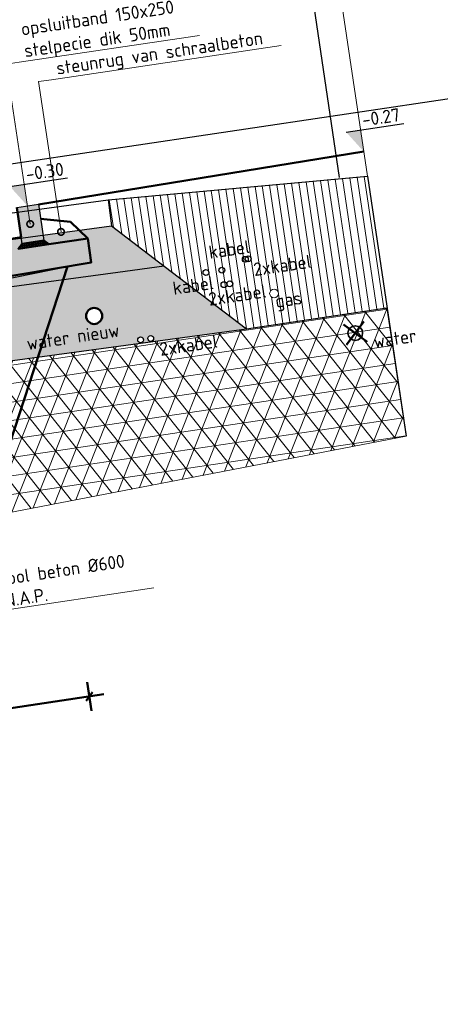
# Model space of a CAD drawing. Header units: metres. Extents: x 0 to 269924, y 0 to 933292.
# Tile 41 of 247: x 133871.06 to 133873.93, y 465828.85 to 465835.58. Entities that reach past the tile are written whole.
import ezdxf
from ezdxf import colors
from ezdxf.entities.mleader import LeaderData, LeaderLine
from ezdxf.lldxf.tags import DXFTag
from ezdxf.math import Vec2, Vec3

# ---------------------------------------------------------------- set-up
doc = ezdxf.new("R2010")
doc.units = ezdxf.units.M
doc.linetypes.add('AL-NAP_LIJN', pattern=[15.25, 12, -1.5, 0.25, -1.5])
doc.linetypes.add('XX-AFBREEK', pattern=[7, 4, -1, 1, -1])
for name, color, linetype, lineweight, true_color in [('B-OI-KL-GAS_LD-G', 40, 'KL-GAS-LD-N', 18, 0xffbf00), ('B-WE-OG-TERREIN_ERF-SD', 150, 'Continuous', 25, 0x007fff), ('N-WE-KL-WATER-GD', 5, 'KL-WATER-N', 50, 0x0000ff), ('V-OI-KL-WATER-G', 5, 'KL-WATER-V', 35, 0x0000ff), ('V-WE-KL-WATER-GD', 5, 'KL-WATER-V', 50, 0x0000ff)]:
    doc.layers.add(name, color=color, linetype=linetype, lineweight=lineweight, true_color=true_color)
for name, color, linetype, lineweight in [('B-WE-GW-AFBREEKLIJN-GD', 7, 'XX-AFBREEK', 25), ('B-WE-GW-GROND-AD-50', 253, 'Continuous', 18), ('B-WE-IE-TERREINAFSCHEIDING_NATUURLIJK_HAAG-G', 60, 'IE-TERREINAFSCHEIDING-NATUURLIJK-HAAG', 18), ('B-WE-KL-T18', 10, 'Continuous', 18), ('B-WE-MO-BODEM-AD-50', 253, 'Continuous', 18), ('B-WE-VH-VERHARDING-GD', 253, 'Continuous', 25), ('B-WE-VH-VERHARDING_FUNDERING-AD-50', 253, 'Continuous', 18), ('N-WE-GR-GROENSTROOK-GD', 90, 'Continuous', 50), ('N-WE-GW-SLEUF-GD', 90, 'Continuous', 50), ('N-WE-KL-ET_LS_OV_LICHTMAST-S', 190, 'Continuous', 25), ('N-WE-RI-T18', 10, 'Continuous', 18), ('N-WE-VH-KANTOPSLUITING_OPSLUITBAND-SD', 150, 'Continuous', 25), ('N-WE-VH-VERHARDING-GD', 7, 'Continuous', 50), ('N-WE-VH-VERHARDING-T18', 10, 'Continuous', 18), ('X-XX-AL-NAP-GD', 7, 'AL-NAP_LIJN', 25), ('X-XX-AL-PEILMAAT-SD', 7, 'Continuous', 25)]:
    doc.layers.add(name, color=color, linetype=linetype, lineweight=lineweight)
doc.layers.add('X-XX-AL-HULPLIJN-G', color=30, linetype='Continuous', lineweight=18, plot=False)
doc.layers.add('X-XX-AL-HULPLIJN-GD', color=30, linetype='Continuous', lineweight=25, plot=False)
doc.styles.add('NLCS-ISO', font='NLCS-ISO.ttf')
doc.styles.add('NLCS-ISO-M200-T18', font='NLCS-ISO.ttf', dxfattribs={"height": 0.36})
doc.styles.add('NLCS-ISO-M50-T18', font='NLCS-ISO.ttf', dxfattribs={"height": 0.09})
doc.styles.get("Standard").update_dxf_attribs({"font": 'romand.shx'})
doc.linetypes.add('IE-TERREINAFSCHEIDING-NATUURLIJK-HAAG', pattern='A,7,-1.5,[67,NLCS.SHX,S=0.75,R=45,X=0,Y=0],-1.5', length=10)
tags = doc.linetypes.add('KL-GAS-LD-N', pattern='A,4,-1,[69,NLCS.SHX,S=0.5,R=0,X=0,Y=0],-1,4,-1,["L",Standard,S=1,R=0,X=0.25,Y=-0.5],-2', length=13).pattern_tags.tags
tags[18] = DXFTag(74, 10)
doc.linetypes.add('KL-WATER-N', pattern='A,7,-0.5,[168,NLCS.SHX,S=0.75,R=0,X=0.75,Y=0],-2', length=9.5)
doc.linetypes.add('KL-WATER-V', pattern='A,3.5,[24,NLCS.SHX,S=0.5,R=0,X=0,Y=0],3.5,-0.5,[168,NLCS.SHX,S=0.75,R=0,X=0.75,Y=0],-2', length=9.5)
doc.dimstyles.new('NLCS-M50-T18-SCHRAP_L2_H2', dxfattribs={"dimscale": 0.05, "dimtxt": 2.5, "dimasz": 1.008, "dimexe": 2, "dimexo": 2, "dimgap": 0.7, "dimtad": 1, "dimzin": 0, "dimdsep": 46, "dimtxsty": 'NLCS-ISO-M50-T18', "dimblk": 'OBLIQUE', "dimcen": 0, "dimdle": 2, "dimclrd": 256, "dimclre": 256, "dimclrt": 10, "dimazin": 0, "dimtfac": 1, "dimtdec": 3, "dimtofl": 0, "dimtmove": 0, "dimatfit": 3, "dimldrblk": 'OBLIQUE', "dimfxl": 2, "dimfxlon": 1, "dimtfillclr": 256, "dimtolj": 1, "dimtzin": 0, "dimlwd": -1, "dimlwe": -1, "dimarcsym": 0})

# ---------------------------------------------------------------- blocks, each defined once
blk = doc.blocks.new('SOG-ERFGRENS_RECHTS-D')
for p, q in [((0.433, 3.25), (0, 3.5)), ((0, 3), (0, 3.5)), ((0.433, 3.25), (0, 3)), ((0, 0), (0, 3))]:
    blk.add_line(p, q)
blk = doc.blocks.new('PROFIEL 7')
at = {"layer": 'B-WE-GW-GROND-AD-50'}
h = blk.add_hatch(dxfattribs=at)
h.set_pattern_fill('AGW-GROND_TEELAARDE-SO', color=256, scale=0.05, angle=-8.45277, pattern_type=2)
h.set_pattern_definition([(90, (831.99881, -458.69471), (-0.05, 3e-17), [])])
h.paths.add_polyline_path([(13.8888, -0.44), (12.1088, -0.34), (12.1065, -0.52), (12.4223, -0.8441), (12.9158, -1.3505), (13.8888, -1.3505)])
h.paths.add_polyline_path([(13.1088, -1.14, -1), (13.1688, -1.14, -1)], flags=16)
at = {"layer": 'B-WE-MO-BODEM-AD-50'}
h = blk.add_hatch(dxfattribs=at)
h.set_pattern_fill('AMO-BODEM_ZAND-SO', color=256, scale=0.05, pattern_type=2)
h.set_pattern_definition([(37.5, (-134511.848486, -466584.871335), (-0.003149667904, 0.096341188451), [0, -0.076, 0, -0.085, 0, -0.08125]), (7.5, (-134511.84849, -466584.87134), (0.088488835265, 0.14110730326), [0, -0.041, 0, -0.0685, 0, -0.02625]), (327.5, (-134511.90999, -466584.871335), (0.155707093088, 0.000282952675), [0, -0.025, 0, -0.09, 0, -0.1175]), (317.5, (-134511.90999, -466584.87134), (0.15030633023, 0.043883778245), [0, -0.0125, 0, -0.059, 0, -0.0675])])
h.paths.add_polyline_path([(12.4223, -0.8441), (12.1023, -0.84), (9.0186, -0.8), (5.9348, -0.84), (5.6149, -0.8441), (5.1214, -1.3505), (9.0186, -1.3001), (12.1885, -1.34, -0.410428), (12.1688, -1.32, -1), (12.2088, -1.32, -0.41801), (12.1885, -1.34), (12.2585, -1.34, -0.409979), (12.2388, -1.32, -1), (12.2788, -1.32, -0.41801), (12.2585, -1.34), (12.9158, -1.3505)])
h.paths.add_polyline_path([(5.8384, -0.93, -1), (5.8784, -0.93, -1)], flags=16)
h.paths.add_polyline_path([(11.9534, -1.1112, -1), (11.8434, -1.1112, -1)], flags=16)
h = blk.add_hatch(dxfattribs=at)
h.set_pattern_fill('AVH-FUNDERING_EPS-SO', color=256, scale=0.025, angle=-8.45277, pattern_type=2)
h.set_pattern_definition([(360, (831.99881, -458.69471), (7e-17, 0.125), []), (60, (831.99881, -458.69471), (-0.108253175, 0.0625), []), (120, (831.99881, -458.69471), (-0.108253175, -0.0625), [])])
h.paths.add_polyline_path([(5.1384, -1.3503), (5.1384, -2.2546), (6.677, -2.1874), (8.6829, -2.4602), (13.8888, -2.2372), (13.8888, -1.3505), (12.9158, -1.3505), (9.0186, -1.3001)])
at = {"layer": 'B-WE-VH-VERHARDING_FUNDERING-AD-50'}
h = blk.add_hatch(dxfattribs=at)
h.set_pattern_fill('AVH-FUNDERING_02-SO', color=256, scale=0.25, pattern_type=2)
h.set_pattern_definition([(360, (-1152.4806, -53.33834), (0.25, 0.25), [0.03125, -0.21875]), (90, (-1152.4806, -53.33834), (-0.25, 0.25), [0.03125, -0.21875]), (135, (-1152.44935, -53.33834), (-0.25, 3e-12), [0.044194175, -0.309359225]), (360, (-1152.44935, -53.19772), (0.25, 0.25), [0.03125, -0.21875]), (45, (-1152.43373, -53.21334), (3e-12, 0.25), [0.022097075, -0.3314563]), (135, (-1152.43373, -53.21334), (-0.25, 3e-12), [0.022097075, -0.3314563]), (360, (-1152.3556, -53.13522), (0.25, 0.25), [0.044194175, -0.205805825]), (45, (-1152.3556, -53.13522), (3e-12, 0.25), [0.03125, -0.3223034]), (135, (-1152.31141, -53.13522), (-0.25, 3e-12), [0.03125, -0.3223034]), (90, (-1152.30873, -53.27584), (-0.25, 0.25), [0.03125, -0.21875]), (45, (-1152.30873, -53.27584), (3e-12, 0.25), [0.022097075, -0.3314563]), (135, (-1152.2931, -53.26022), (-0.25, 3e-12), [0.022097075, -0.3314563]), (360, (-1152.44935, -53.27584), (0.25, 0.25), [0.015625, -0.209375]), (360, (-1152.26185, -53.21334), (0.25, 0.25), [0.015625, -0.209375]), (90, (-1152.33998, -53.1821), (-0.25, 0.25), [0.015625, -0.209375]), (135, (-1152.30873, -53.32272), (-0.25, 3e-12), [0.022097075, -0.3314563]), (135, (-1152.4181, -53.15084), (-0.25, 3e-12), [0.022097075, -0.3314563]), (45, (-1152.36342, -53.25631), (3e-12, 0.25), [0.022097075, -0.3314563]), (90, (-1152.39467, -53.3071), (-0.25, 0.25), [0.00390625, -0.24609375]), (90, (-1152.38295, -53.20162), (-0.25, 0.25), [0.00390625, -0.24609375]), (90, (-1152.26576, -53.15865), (-0.25, 0.25), [0.00390625, -0.24609375]), (90, (-1152.26185, -53.29147), (-0.25, 0.25), [0.00390625, -0.24609375])])
h.paths.add_polyline_path([(12.1023, -0.84), (9.0186, -0.8), (5.9348, -0.84), (5.6149, -0.8441), (5.9307, -0.52), (9.0186, -0.48), (12.1065, -0.52), (12.4223, -0.8441)])
for centre in [(12.9788, -0.88), (12.9988, -0.88), (12.6988, -0.93), (12.8088, -0.93), (12.8088, -1.03), (12.8488, -1.03), (12.1888, -1.32), (12.2588, -1.32)]:
    blk.add_circle(centre, 0.02)
at = {"layer": 'B-OI-KL-GAS_LD-G'}
blk.add_circle((13.1388, -1.14), 0.03, dxfattribs=at)
at = {"layer": 'B-WE-GW-AFBREEKLIJN-GD'}
blk.add_lwpolyline([(13.8888, -0.44), (13.8888, -2.2372)], dxfattribs=at)
at = {"layer": 'B-WE-IE-TERREINAFSCHEIDING_NATUURLIJK_HAAG-G'}
blk.add_lwpolyline([(13.8888, -0.44), (13.8888, 1.66)], dxfattribs=at)
at = {"layer": 'B-WE-VH-VERHARDING-GD'}
for points in [[(5.9284, -0.34), (9.0186, -0.3), (12.1088, -0.34)], [(12.1088, -0.34), (12.1065, -0.52)], [(12.1088, -0.34), (13.8888, -0.44)], [(12.4223, -0.8441), (12.9158, -1.3505), (13.8888, -1.3505)], [(5.1214, -1.3505), (9.0186, -1.3001), (12.9158, -1.3505)]]:
    blk.add_lwpolyline(points, dxfattribs=at)
blk.add_lwpolyline([(12.1023, -0.84), (9.0186, -0.8), (5.9348, -0.84), (5.6149, -0.8441), (5.9307, -0.52), (9.0186, -0.48), (12.1065, -0.52), (12.4223, -0.8441)], close=True, dxfattribs=at)
at = {"layer": 'N-WE-KL-WATER-GD'}
blk.add_circle((11.8984, -1.1112), 0.055, dxfattribs=at)
at = {"layer": 'V-OI-KL-WATER-G'}
blk.add_circle((13.6488, -1.49), 0.05, dxfattribs=at)
at = {"layer": 'V-WE-KL-WATER-GD'}
for points in [[(13.5781, -1.5607), (13.7195, -1.4193)], [(13.7195, -1.5607), (13.5781, -1.4193)]]:
    blk.add_lwpolyline(points, dxfattribs=at)
at = {"layer": 'X-XX-AL-HULPLIJN-G'}
blk.add_lwpolyline([(5.1384, -2.2546), (6.677, -2.1874), (8.6829, -2.4602), (13.8888, -2.2372), (13.8888, -1.3505)], dxfattribs=at)
at = {"layer": 'X-XX-AL-NAP-GD'}
blk.add_lwpolyline([(20.234, 0), (0, 0)], dxfattribs=at)
at = {"layer": 'B-WE-OG-TERREIN_ERF-SD'}
blk.add_blockref('SOG-ERFGRENS_RECHTS-D', (13.6984, -0.4224), dxfattribs=at)
at = {"layer": 'B-WE-KL-T18', "char_height": 0.09, "attachment_point": 3, "style": 'NLCS-ISO-M50-T18'}
for s, insert in [('kabel', (13.0203, -0.7513)), ('2xkabel', (13.4225, -0.9133)), ('kabel', (12.7402, -0.9589)), ('2xkabel', (13.0881, -1.0688)), ('water nieuw', (12.0541, -1.1858)), ('gas', (13.3213, -1.1496)), ('2xkabel', (12.7074, -1.3581)), ('water', (14.0596, -1.521))]:
    blk.add_mtext_dynamic_manual_height_columns(s, width=1.034148, gutter_width=12.5, heights=[0], dxfattribs=dict(at, insert=insert))
blk = doc.blocks.new('_DotSmall')
at = {"color": 0, "linetype": 'ByBlock', "const_width": 0.5}
blk.add_lwpolyline([(-0.0625, 0, 1), (0.0625, 0, 1)], format="xyb", close=True, dxfattribs=at)
blk = doc.blocks.new('*U405')
blk.add_hatch(color=8).paths.add_polyline_path([(-0.15, -0.25), (0, -0.25), (0, 0), (-0.15, 0)])
at = {"layer": 'N-WE-VH-VERHARDING-GD', "linetype": 'Continuous'}
h = blk.add_hatch(dxfattribs=at)
h.set_pattern_fill('ANSI31', color=256, scale=0.005, angle=45, style=0)
h.set_pattern_definition([(90, (89116.596445, 436374.820416), (-0.015875, 3e-18), [])])
h.paths.add_polyline_path([(-0.15, -0.25), (0, -0.25), (0.03, -0.28), (-0.18, -0.28)])
at = {"flags": 128}
blk.add_lwpolyline([(-0.15, -0.25), (0, -0.25), (0, 0), (-0.15, 0)], close=True, dxfattribs=at)
at = {"layer": 'N-WE-VH-VERHARDING-GD', "linetype": 'Continuous'}
for p, q in [((-0.35, -0.15), (-0.15, -0.1)), ((-0.45, -0.28), (-0.35, -0.15)), ((-0.18, -0.28), (-0.45, -0.28))]:
    blk.add_line(p, q, dxfattribs=at)
at = {"layer": 'N-WE-VH-VERHARDING-GD', "linetype": 'Continuous', "flags": 128}
blk.add_lwpolyline([(-0.15, -0.25), (0, -0.25), (0.03, -0.28), (-0.18, -0.28)], close=True, dxfattribs=at)
blk = doc.blocks.new('_Oblique')
at = {"color": 0, "linetype": 'ByBlock', "lineweight": -2}
blk.add_line((-0.5, -0.5), (0.5, 0.5), dxfattribs=at)
blk = doc.blocks.new('*D514')
at = {"layer": 'Defpoints', "color": 0, "transparency": 16777216}
for p in [(133871.0351, 465834.2939), (133869.5555, 465834.0454), (133870.0482, 465830.7302)]:
    blk.add_point(p, dxfattribs=at)
at = {"layer": 'N-WE-VH-VERHARDING-GD', "transparency": 16777216}
for p, q in [((133871.5172, 465831.0496), (133871.5466, 465830.8518)), ((133871.6308, 465830.9654), (133869.9493, 465830.7155)), ((133870.0335, 465830.8291), (133870.0629, 465830.6313))]:
    blk.add_line(p, q, dxfattribs=at)
at = {"layer": 'N-WE-VH-VERHARDING-GD', "transparency": 16777216, "xscale": 0.0504, "yscale": 0.0504, "zscale": 0.0504}
for p, rotation in [((133871.5319, 465830.9507), 8.452767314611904), ((133870.0482, 465830.7302), 188.4527673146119)]:
    blk.add_blockref('_Oblique', p, dxfattribs=dict(at, rotation=rotation))
at = {"layer": 'N-WE-VH-VERHARDING-GD', "color": 10, "transparency": 16777216, "insert": (133870.7673, 465830.9938), "char_height": 0.09, "attachment_point": 5, "rotation": 8.45277, "style": 'NLCS-ISO-M50-T18'}
blk.add_mtext('\\A1;rijstrook\\P1.50', dxfattribs=at)
blk = doc.blocks.new('SAL-PEILMAAT_INFRACAD_H01-SOD')
blk.add_line((-2, 3), (6, 3))
blk.add_solid([(-2, 3), (0, 3), (0, 0)])
at = {"style": 'NLCS-ISO'}
blk.add_attdef('...', (0.4, 3.4), '', height=1.8, dxfattribs=at)

msp = doc.modelspace()

# ---------------------------------------------------------------- block references
at = {"layer": 'N-WE-KL-ET_LS_OV_LICHTMAST-S', "rotation": 8.452767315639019}
msp.add_blockref('PROFIEL 7', (133859.6329, 465832.9027), dxfattribs=at)

# ---------------------------------------------------------------- next in the draw order: linework, layer by layer
at = {"layer": 'N-WE-GR-GROENSTROOK-GD'}
msp.add_lwpolyline([(133873.4106, 465834.6764), (133871.1838, 465834.3153)], dxfattribs=at)
at = {"layer": 'N-WE-GW-SLEUF-GD'}
msp.add_line((133870.7088, 465831.8292), (133871.3832, 465833.891), dxfattribs=at)
at = {"layer": 'N-WE-VH-VERHARDING-GD'}
for points in [[(133871.0652, 465834.0911), (133871.0351, 465834.2939)], [(133871.5213, 465834.0831), (133871.5458, 465833.9183), (133864.9372, 465832.8082), (133864.9094, 465832.9954)], [(133871.0652, 465834.0911), (133865.6402, 465833.1798)]]:
    msp.add_lwpolyline(points, dxfattribs=at)
at = {"layer": 'X-XX-AL-HULPLIJN-GD', "flags": 128}
msp.add_lwpolyline([(133868.449, 465833.2927), (133871.3832, 465833.891)], dxfattribs=at)

# ---------------------------------------------------------------- next in the draw order: block references
at = {"layer": 'N-WE-VH-KANTOPSLUITING_OPSLUITBAND-SD', "xscale": -1, "rotation": 8.452767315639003}
msp.add_blockref('*U405', (133871.0351, 465834.2939), dxfattribs=at)
at = {"layer": 'X-XX-AL-PEILMAAT-SD', "xscale": 0.05, "yscale": 0.05, "zscale": 0.05, "rotation": 8.452767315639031}
for p, values in [((133873.4106, 465834.6764), {'...': '-0.27'}), ((133871.1092, 465834.3049), {'...': '-0.30'})]:
    msp.add_blockref('SAL-PEILMAAT_INFRACAD_H01-SOD', p, dxfattribs=at).add_auto_attribs(values)

# ---------------------------------------------------------------- next in the draw order: dimensions: what is measured, and where the dimension line sits
at = {"layer": 'N-WE-VH-VERHARDING-GD'}
dim = msp.add_linear_dim(base=(133870.0482, 465830.7302), p1=(133871.0351, 465834.2939), p2=(133869.5555, 465834.0454), angle=188.45277, text='rijstrook\\P<>', dimstyle='NLCS-M50-T18-SCHRAP_L2_H2', dxfattribs=at)
dim.commit()
dim.dimension.update_dxf_attribs({"geometry": '*D514', "text_midpoint": (133870.7673, 465830.9938)})

# ---------------------------------------------------------------- next in the draw order: leaders
at = {"layer": 'N-WE-RI-T18'}
ml = msp.add_multileader_mtext('Standard', dxfattribs=at)
ml.set_content('hemelwaterriool beton %%C600\\Pb.o.b. -2.36 N.A.P.', color=256, style='NLCS-ISO-M50-T18')
ml.set_leader_properties(color=256, linetype='ByLayer', lineweight=-1)
ml.set_arrow_properties(name='DOTSMALL')
ml.build(insert=Vec2(0, 0))
ml.multileader.update_dxf_attribs({"text_left_attachment_type": 5, "text_right_attachment_type": 5, "dogleg_length": 0.09, "arrow_head_size": 0.09})
ctx = ml.context
ctx.base_point, ctx.char_height, ctx.arrow_head_size, ctx.landing_gap_size, ctx.plane_origin, ctx.plane_x_axis, ctx.plane_y_axis = Vec3(133870.286, 465831.4427), 0.09, 0.09, 0.045, Vec3(133870.1014, 465832.0725), Vec3(0.989137, 0.146994), Vec3(-0.146994, 0.989137)
ctx.left_attachment, ctx.right_attachment = 5, 5
notes = []
notes.append((ctx, [(0, (1, 1, 0), (133870.197, 465831.4295), (0.989137, 0.146994), 0.09, [(0, [(133870.0573, 465832.3693)], 0, [])])]))
ctx.mtext.insert, ctx.mtext.text_direction, ctx.mtext.flow_direction = Vec3(133870.2926, 465831.7045), Vec3(0.989137, 0.146994), 5
at = {"layer": 'N-WE-VH-VERHARDING-T18'}
ml = msp.add_multileader_mtext('Standard', dxfattribs=at)
ml.set_content('', color=256, style='NLCS-ISO-M200-T18')
ml.set_leader_properties(color=256, linetype='ByLayer', lineweight=-1)
ml.build(insert=Vec2(0, 0))
ml.multileader.update_dxf_attribs({"has_dogleg": 0, "text_left_attachment_type": 5, "text_right_attachment_type": 5, "dogleg_length": 0.36, "arrow_head_size": 0.36})
ctx = ml.context
ctx.base_point, ctx.char_height, ctx.arrow_head_size, ctx.landing_gap_size, ctx.plane_origin = Vec3(135697.3918, 466805.7659), 0.36, 0.36, 0.18, Vec3(135695.6966, 466805.1889)
ctx.left_attachment, ctx.right_attachment = 5, 5
notes.append((ctx, [(0, (0, 0, 0), (0, 0), (1, 0), 1, [])]))
ctx.mtext.insert, ctx.mtext.rotation, ctx.mtext.flow_direction = Vec3(135697.5718, 466806.1259), -0.147529, 5
ml = msp.add_multileader_mtext('Standard', dxfattribs=at)
ml.set_content('opsluitband 150x250\\Pstelpecie dik 50mm', color=256, style='NLCS-ISO-M50-T18')
ml.set_leader_properties(color=256, linetype='ByLayer', lineweight=-1)
ml.set_arrow_properties(name='DOTSMALL')
ml.build(insert=Vec2(0, 0))
ml.multileader.update_dxf_attribs({"text_left_attachment_type": 5, "text_right_attachment_type": 5, "dogleg_length": 0.09, "arrow_head_size": 0.09})
ctx = ml.context
ctx.base_point, ctx.char_height, ctx.arrow_head_size, ctx.landing_gap_size, ctx.plane_origin, ctx.plane_x_axis, ctx.plane_y_axis = Vec3(133871.0525, 465835.287), 0.09, 0.09, 0.045, Vec3(133869.1466, 465833.9123), Vec3(0.989137, 0.146994), Vec3(-0.146994, 0.989137)
ctx.left_attachment, ctx.right_attachment = 5, 5
notes.append((ctx, [(0, (1, 1, 0), (133870.9635, 465835.2738), (0.989137, 0.146994), 0.09, [(0, [(133871.1276, 465834.1813)], 0, [])])]))
ctx.mtext.insert, ctx.mtext.text_direction, ctx.mtext.flow_direction = Vec3(133871.0577, 465835.5577), Vec3(0.989137, 0.146994), 5
ml = msp.add_multileader_mtext('Standard', dxfattribs=at)
ml.set_content('steunrug van schraalbeton', color=256, style='NLCS-ISO-M50-T18')
ml.set_leader_properties(color=256, linetype='ByLayer', lineweight=-1)
ml.set_arrow_properties(name='DOTSMALL')
ml.build(insert=Vec2(0, 0))
ml.multileader.update_dxf_attribs({"text_left_attachment_type": 5, "text_right_attachment_type": 5, "dogleg_length": 0.09, "arrow_head_size": 0.09})
ctx = ml.context
ctx.base_point, ctx.char_height, ctx.arrow_head_size, ctx.landing_gap_size, ctx.plane_origin, ctx.plane_x_axis, ctx.plane_y_axis = Vec3(133871.2725, 465835.1681), 0.09, 0.09, 0.045, Vec3(133869.8678, 465833.8551), Vec3(0.989137, 0.146994), Vec3(-0.146994, 0.989137)
ctx.left_attachment, ctx.right_attachment = 5, 5
notes.append((ctx, [(0, (1, 1, 0), (133871.1835, 465835.1548), (0.989137, 0.146994), 0.09, [(0, [(133871.3385, 465834.1274)], 0, [])])]))
ctx.mtext.insert, ctx.mtext.text_direction, ctx.mtext.flow_direction = Vec3(133871.2998, 465835.2904), Vec3(0.989137, 0.146994), 5
for ctx, leaders in notes:
    for number, flags, end, landing, length, lines in leaders:
        leader = LeaderData()
        leader.index, (leader.has_last_leader_line, leader.has_dogleg_vector, leader.attachment_direction) = number, flags
        leader.last_leader_point, leader.dogleg_vector, leader.dogleg_length = Vec3(end), Vec3(landing), length
        for number, points, colour, breaks in lines:
            line = LeaderLine()
            line.index, line.vertices, line.color, line.breaks = number, Vec3.list(points), colors.encode_raw_color(colour), breaks
            leader.lines.append(line)
        ctx.leaders.append(leader)

doc.saveas('drawing.dxf')
